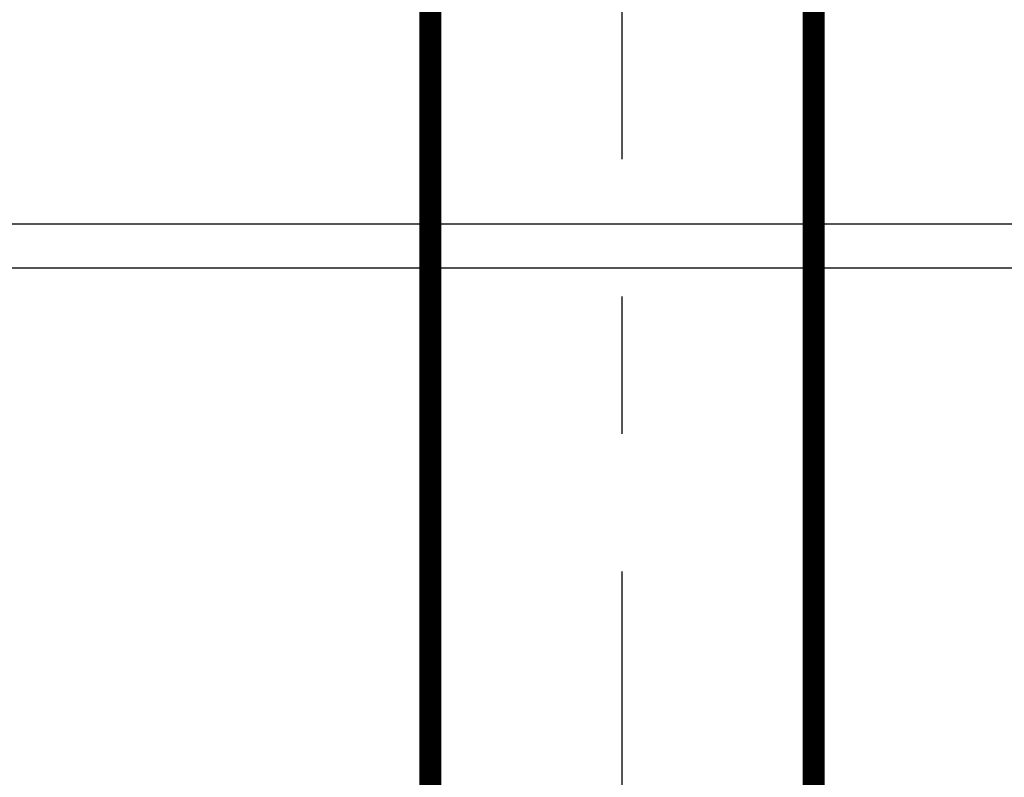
# Model space of a CAD drawing. Header units: inches. Extents: x -341304 to 31571016, y -692717 to 2132253.
# Tile 147 of 256: x 550728 to 555205, y -296670 to -293224. Entities that reach past the tile are written whole.
import ezdxf

# ---------------------------------------------------------------- set-up
doc = ezdxf.new("R2010")
doc.units = ezdxf.units.IN
doc.header["$MEASUREMENT"] = 0
doc.linetypes.add('CENTRE', pattern=[1.5, 0.75, -0.25, 0.25, -0.25])
doc.linetypes.add('DASHDOT', pattern=[1, 0.5, -0.25, 0, -0.25])

# ---------------------------------------------------------------- blocks, each defined once
blk = doc.blocks.new('tyyyy')
at = {"color": 230, "ltscale": 100}
for p, q in [((-1274702.3, 583563.7), (-1263886.6, 583563.7)), ((-1274902.3, 583363.7), (-1264086.6, 583363.7))]:
    blk.add_line(p, q, dxfattribs=at)
blk = doc.blocks.new('GT REV-02')
at = {"color": 230, "linetype": 'CENTRE', "ltscale": 2500}
blk.add_line((-879683.7, 21690.7, -96251.3), (-879683.7, -809.3, -96251.3), dxfattribs=at)
at = {"color": 230, "linetype": 'DASHDOT', "ltscale": 2500, "const_width": 100}
for points in [[(-880555.2, -809.3), (-880555.2, 24023.6)], [(-878812.2, -809.3), (-878812.2, 24023.6)]]:
    blk.add_lwpolyline(points, dxfattribs=at)
at = {"color": 7}
blk.add_blockref('tyyyy', (391440.3, -564041.7), dxfattribs=at)

msp = doc.modelspace()

# ---------------------------------------------------------------- block references
at = {"color": 230}
msp.add_blockref('GT REV-02', (1433150.1, -313674.2, 96251.3), dxfattribs=at)

doc.saveas('drawing.dxf')
